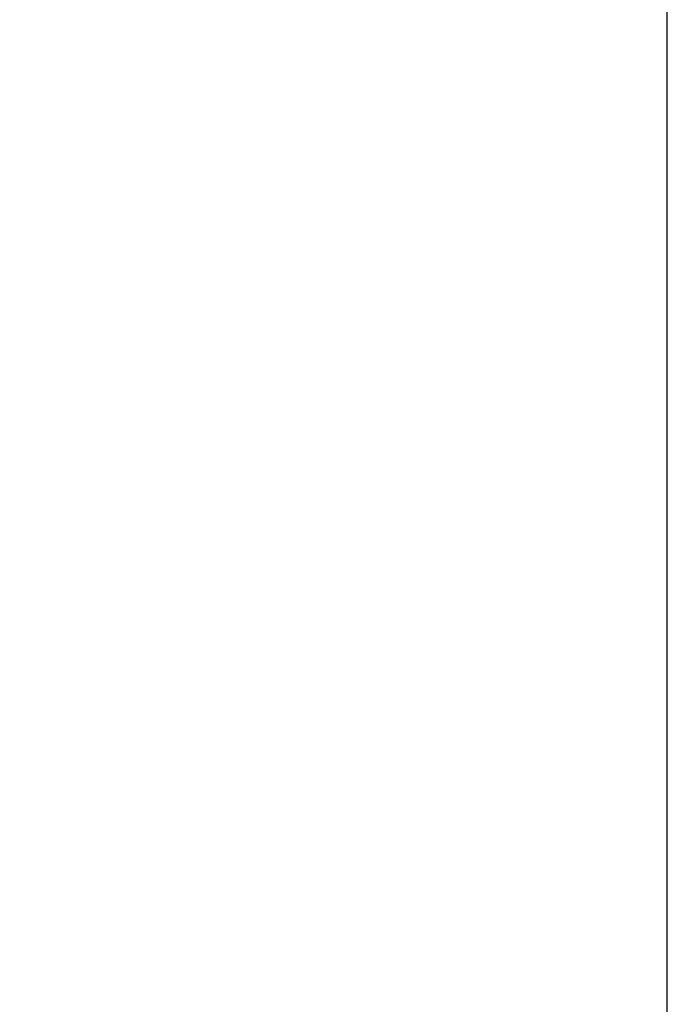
# Model space of a CAD drawing. Header units: millimetres. Extents: x 3515 to 4529, y 13642 to 14292.
# Tile 19 of 96: x 3849 to 3865, y 13937 to 13960. Entities that reach past the tile are written whole.
import ezdxf

# ---------------------------------------------------------------- set-up
doc = ezdxf.new("R2010")
doc.units = ezdxf.units.MM
doc.header["$LTSCALE"] = 10
doc.layers.get('Defpoints').update_dxf_attribs({"color": 1})
doc.layers.add('PS_DIM', color=4, linetype='Continuous', lineweight=13)
doc.layers.add('PS_SOLID', color=7, linetype='Continuous', lineweight=30)
doc.layers.add('PS_SHAPE', color=3, linetype='Continuous')
doc.styles.add('simplex', font='simplex.shx', dxfattribs={"width": 0.75})
doc.dimstyles.new('1_10_GŁ_DS1-LS10', dxfattribs={"dimtxt": 2, "dimasz": 2, "dimexe": 2, "dimexo": 5, "dimgap": 1, "dimtad": 1, "dimjust": 4, "dimdec": 0, "dimlfac": 10, "dimtxsty": 'simplex', "dimblk1": 'NONE', "dimsah": 1, "dimcen": 2, "dimclrd": 256, "dimclre": 256, "dimclrt": 3, "dimadec": 1, "dimazin": 0, "dimtfac": 1, "dimtdec": 0, "dimtmove": 2, "dimatfit": 3, "dimfxl": 1, "dimarcsym": 0})

# ---------------------------------------------------------------- blocks, each defined once
blk = doc.blocks.new('*D65')
at = {"layer": 'Defpoints', "color": 0, "transparency": 16777216}
for p in [(3830.571, 13987.851), (3845.956, 13987.851), (3830.571, 13714.81)]:
    blk.add_point(p, dxfattribs=at)
at = {"layer": 'PS_DIM', "lineweight": -2, "transparency": 16777216}
for p, q in [((3835.571, 13987.851), (3847.956, 13987.851)), ((3845.956, 13714.81), (3845.956, 13985.851)), ((3835.571, 13714.81), (3847.956, 13714.81))]:
    blk.add_line(p, q, dxfattribs=at)
at = {"layer": 'PS_DIM', "transparency": 16777216}
blk.add_solid([(3845.622, 13985.851), (3846.289, 13985.851), (3845.956, 13987.851)], dxfattribs=at)
at = {"layer": 'PS_DIM', "color": 3, "transparency": 16777216, "insert": (3850.906, 13987.674), "char_height": 2, "attachment_point": 5, "rotation": 0.0573, "style": 'simplex'}
blk.add_mtext('4412', dxfattribs=at)
blk = doc.blocks.new('_None')
blk = doc.blocks.new('*X330')
at = {"layer": 'PS_SOLID', "color": 7, "linetype": 'Continuous'}
blk.add_line((3864.56, 13920.479), (3864.56, 13988.67), dxfattribs=at)

msp = doc.modelspace()

# ---------------------------------------------------------------- block references
at = {"layer": 'PS_SHAPE', "color": 3}
msp.add_blockref('*X330', (0, 0), dxfattribs=at)

# ---------------------------------------------------------------- dimensions: what is measured, and where the dimension line sits
at = {"layer": 'PS_DIM'}
dim = msp.add_linear_dim(base=(3845.956, 13987.851), p1=(3830.571, 13714.81), p2=(3830.571, 13987.851), angle=90, text='4412', dimstyle='1_10_GŁ_DS1-LS10', dxfattribs=at)
dim.commit()
dim.dimension.update_dxf_attribs({"geometry": '*D65', "text_midpoint": (3850.906, 13987.674), "dimtype": 128, "text_rotation": 0.0573})

doc.saveas('drawing.dxf')
